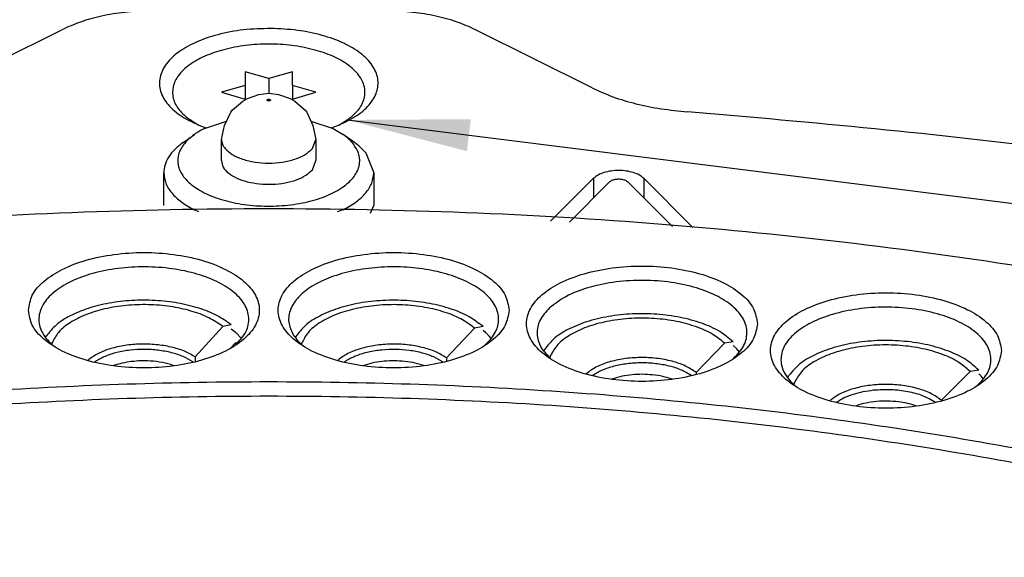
# Model space of a CAD drawing. Header units: inches. Extents: x -343 to 520, y -275 to 283.
# Tile 17 of 42: x -132 to -104, y -143 to -128. Entities that reach past the tile are written whole.
import ezdxf

# ---------------------------------------------------------------- set-up
doc = ezdxf.new("R2010")
doc.units = ezdxf.units.IN
doc.layers.add('1', color=7, linetype='Continuous')
doc.dimstyles.get("Standard").update_dxf_attribs({"dimtxt": 0.18, "dimasz": 0.18, "dimexe": 0.18, "dimexo": 0.0625, "dimgap": 0.09, "dimtad": 0, "dimtih": 1, "dimtoh": 1, "dimdec": 4, "dimzin": 0, "dimdsep": 46, "dimtxsty": 'Standard', "dimcen": 0.09, "dimadec": 0, "dimazin": 0, "dimtfac": 1, "dimtdec": 4, "dimtofl": 0, "dimtmove": 0, "dimatfit": 3, "dimfxl": 1, "dimtolj": 1, "dimtzin": 0, "dimarcsym": 0})

# ---------------------------------------------------------------- blocks, each defined once
blk = doc.blocks.new('catchers_mit1__109', base_point=(-110.025, -138.873))
at = {"color": 7, "linetype": 'Continuous'}
for p, q in [((-110.025, -138.207), (-109.986, -138.143)), ((-105.626, -138.848), (-104.806, -138.025)), ((-104.557, -137.992), (-104.806, -138.025)), ((-109.832, -138.352), (-109.849, -138.401)), ((-108.819, -138.866), (-108.778, -138.831)), ((-105.626, -138.848), (-105.626, -138.873))]:
    blk.add_line(p, q, dxfattribs=at)
for points, knots in [([(-104.557, -137.992), (-104.674, -137.887), (-104.929, -137.658), (-105.434, -137.427), (-106.025, -137.25), (-106.685, -137.15), (-107.372, -137.128), (-108.051, -137.187), (-108.685, -137.322), (-109.234, -137.531), (-109.688, -137.788), (-109.893, -138.032), (-109.986, -138.143)], [0, 0, 0, 0, 0.470145, 1.022597, 1.646389, 2.320117, 3.016545, 3.706064, 4.359769, 4.952654, 5.467464, 5.900273, 5.900273, 5.900273, 5.900273]), ([(-104.806, -138.025), (-104.923, -137.926), (-105.176, -137.709), (-105.674, -137.497), (-106.253, -137.341), (-106.893, -137.263), (-107.551, -137.264), (-108.189, -137.345), (-108.77, -137.5), (-109.253, -137.724), (-109.634, -137.995), (-109.771, -138.24), (-109.832, -138.352)], [0, 0, 0, 0, 0.457047, 0.995964, 1.603374, 2.255365, 2.922478, 3.573532, 4.179175, 4.715736, 5.170256, 5.548293, 5.548293, 5.548293, 5.548293]), ([(-105.626, -138.848), (-105.72, -138.781), (-105.924, -138.638), (-106.302, -138.505), (-106.731, -138.416), (-107.193, -138.385), (-107.655, -138.411), (-108.088, -138.496), (-108.472, -138.624), (-108.681, -138.765), (-108.778, -138.831)], [0, 0, 0, 0, 0.344261, 0.745409, 1.19003, 1.658352, 2.127658, 2.575111, 2.980574, 3.329931, 3.329931, 3.329931, 3.329931])]:
    blk.add_open_spline(points, degree=3, knots=knots, dxfattribs=at)
blk = doc.blocks.new('Gore_OL_G4_ZTG__110', base_point=(-109.117, -147.775))
at = {"color": 7, "linetype": 'Continuous'}
for p, q in [((-108.614, -138.902), (-108.632, -138.915)), ((-105.793, -138.915), (-105.802, -138.908)), ((-108.056, -139.004), (-108.089, -139.016)), ((-106.334, -139.016), (-106.358, -139.008)), ((-109.117, -146.805), (-109.117, -145.766)), ((-105.307, -146.805), (-105.307, -146.385))]:
    blk.add_line(p, q, dxfattribs=at)
for points, knots in [([(-107.566, -138.565), (-107.668, -138.578), (-107.866, -138.604), (-108.147, -138.678), (-108.399, -138.772), (-108.545, -138.86), (-108.614, -138.902)], [0, 0, 0, 0, 0.307685, 0.599198, 0.868269, 1.110341, 1.110341, 1.110341, 1.110341]), ([(-105.802, -138.908), (-105.915, -138.843), (-106.16, -138.703), (-106.594, -138.594), (-107.071, -138.535), (-107.4, -138.555), (-107.566, -138.565)], [0, 0, 0, 0, 0.390158, 0.841296, 1.330505, 1.828573, 1.828573, 1.828573, 1.828573]), ([(-106.856, -138.895), (-106.959, -138.886), (-107.167, -138.867), (-107.476, -138.881), (-107.775, -138.921), (-107.964, -138.977), (-108.056, -139.004)], [0, 0, 0, 0, 0.311149, 0.623796, 0.927749, 1.213512, 1.213512, 1.213512, 1.213512]), ([(-106.358, -139.008), (-106.437, -138.983), (-106.6, -138.932), (-106.769, -138.908), (-106.856, -138.895)], [0, 0, 0, 0, 0.2480611, 0.5111835, 0.5111835, 0.5111835, 0.5111835]), ([(-109.117, -146.805), (-109.106, -146.881), (-109.081, -147.045), (-108.906, -147.258), (-108.655, -147.441), (-108.326, -147.588), (-107.94, -147.697), (-107.662, -147.729), (-107.518, -147.745)], [0, 0, 0, 0, 0.227772, 0.487828, 0.797208, 1.157837, 1.561821, 1.99539, 1.99539, 1.99539, 1.99539]), ([(-107.518, -147.745), (-107.336, -147.752), (-106.975, -147.767), (-106.455, -147.692), (-105.993, -147.554), (-105.631, -147.356), (-105.365, -147.107), (-105.325, -146.9), (-105.307, -146.805)], [0, 0, 0, 0, 0.548018, 1.081097, 1.567672, 1.984141, 2.322921, 2.605339, 2.605339, 2.605339, 2.605339])]:
    blk.add_open_spline(points, degree=3, knots=knots, dxfattribs=at)
blk = doc.blocks.new('GoreZQR_46_2_14_1_12_6__111', base_point=(-114.475, -186.635))
for name, p in [('catchers_mit1__109', (-110.025, -138.873)), ('Gore_OL_G4_ZTG__110', (-109.117, -147.775))]:
    blk.add_blockref(name, p)
blk = doc.blocks.new('catchers_mit1__113', base_point=(-116.997, -138.115))
at = {"color": 7, "linetype": 'Continuous'}
for p, q in [((-112.635, -138.051), (-111.824, -137.213)), ((-111.577, -137.175), (-111.824, -137.213)), ((-116.997, -137.441), (-116.991, -137.43)), ((-116.797, -137.567), (-116.821, -137.634)), ((-115.791, -138.099), (-115.786, -138.095)), ((-112.635, -138.051), (-112.635, -138.115))]:
    blk.add_line(p, q, dxfattribs=at)
for points, knots in [([(-111.577, -137.175), (-111.702, -137.072), (-111.973, -136.85), (-112.495, -136.628), (-113.099, -136.463), (-113.766, -136.375), (-114.455, -136.366), (-115.128, -136.438), (-115.752, -136.585), (-116.285, -136.803), (-116.72, -137.07), (-116.906, -137.317), (-116.991, -137.43)], [0, 0, 0, 0, 0.483471, 1.048446, 1.681888, 2.36119, 3.058522, 3.74418, 4.389662, 4.970918, 5.472387, 5.892996, 5.892996, 5.892996, 5.892996]), ([(-111.824, -137.213), (-111.945, -137.118), (-112.207, -136.911), (-112.706, -136.711), (-113.281, -136.565), (-113.911, -136.494), (-114.555, -136.5), (-115.179, -136.583), (-115.746, -136.736), (-116.219, -136.955), (-116.595, -137.22), (-116.734, -137.458), (-116.797, -137.567)], [0, 0, 0, 0, 0.459221, 0.996076, 1.596459, 2.237199, 2.890373, 3.526707, 4.11877, 4.64445, 5.091515, 5.464606, 5.464606, 5.464606, 5.464606]), ([(-112.635, -138.051), (-112.734, -137.987), (-112.947, -137.848), (-113.335, -137.722), (-113.771, -137.641), (-114.234, -137.619), (-114.694, -137.653), (-115.121, -137.746), (-115.495, -137.882), (-115.694, -138.027), (-115.786, -138.095)], [0, 0, 0, 0, 0.353244, 0.761944, 1.21147, 1.681418, 2.148875, 2.591228, 2.989002, 3.329344, 3.329344, 3.329344, 3.329344])]:
    blk.add_open_spline(points, degree=3, knots=knots, dxfattribs=at)
blk = doc.blocks.new('Gore_OL_G4_ZTG__114', base_point=(-116.089, -147.006))
at = {"color": 7, "linetype": 'Continuous'}
for p, q in [((-115.598, -138.144), (-115.604, -138.148)), ((-112.764, -138.148), (-112.786, -138.133)), ((-115.01, -138.232), (-115.061, -138.249)), ((-113.305, -138.25), (-113.313, -138.247)), ((-116.089, -145.094), (-116.089, -146.039)), ((-112.279, -145.43), (-112.279, -146.039))]:
    blk.add_line(p, q, dxfattribs=at)
for points, knots in [([(-112.786, -138.133), (-112.878, -138.08), (-113.073, -137.967), (-113.416, -137.862), (-113.796, -137.794), (-114.198, -137.773), (-114.599, -137.797), (-114.976, -137.868), (-115.316, -137.975), (-115.508, -138.09), (-115.598, -138.144)], [0, 0, 0, 0, 0.316843, 0.676255, 1.066828, 1.473526, 1.879659, 2.268594, 2.62547, 2.939204, 2.939204, 2.939204, 2.939204]), ([(-113.884, -138.123), (-113.981, -138.115), (-114.176, -138.101), (-114.466, -138.117), (-114.747, -138.155), (-114.924, -138.207), (-115.01, -138.232)], [0, 0, 0, 0, 0.2926, 0.585427, 0.870097, 1.138801, 1.138801, 1.138801, 1.138801]), ([(-113.313, -138.247), (-113.403, -138.219), (-113.59, -138.16), (-113.784, -138.135), (-113.884, -138.123)], [0, 0, 0, 0, 0.2832794, 0.5857012, 0.5857012, 0.5857012, 0.5857012]), ([(-116.089, -146.039), (-116.077, -146.117), (-116.051, -146.286), (-115.866, -146.503), (-115.602, -146.689), (-115.258, -146.836), (-114.855, -146.942), (-114.567, -146.97), (-114.418, -146.984)], [0, 0, 0, 0, 0.234202, 0.503159, 0.824592, 1.199715, 1.619228, 2.067652, 2.067652, 2.067652, 2.067652]), ([(-114.418, -146.984), (-114.239, -146.988), (-113.887, -146.995), (-113.383, -146.915), (-112.936, -146.775), (-112.588, -146.578), (-112.334, -146.333), (-112.296, -146.131), (-112.279, -146.039)], [0, 0, 0, 0, 0.535945, 1.054055, 1.525281, 1.92837, 2.257325, 2.533173, 2.533173, 2.533173, 2.533173])]:
    blk.add_open_spline(points, degree=3, knots=knots, dxfattribs=at)
blk = doc.blocks.new('GoreZQR_46_2_14_1_12_5__115', base_point=(-119.347, -185.946))
for name, p in [('catchers_mit1__113', (-116.997, -138.115)), ('Gore_OL_G4_ZTG__114', (-116.089, -147.006))]:
    blk.add_blockref(name, p)
blk = doc.blocks.new('catchers_mit1__117', base_point=(-124.093, -137.74))
at = {"color": 7, "linetype": 'Continuous'}
for p, q in [((-118.726, -136.74), (-118.97, -136.783)), ((-124.093, -137.055), (-124.076, -137.025)), ((-119.771, -137.636), (-118.97, -136.783)), ((-123.912, -137.232), (-123.917, -137.248)), ((-122.888, -137.714), (-122.87, -137.698)), ((-119.771, -137.636), (-119.771, -137.74))]:
    blk.add_line(p, q, dxfattribs=at)
for points, knots in [([(-118.726, -136.74), (-118.856, -136.642), (-119.135, -136.43), (-119.657, -136.221), (-120.257, -136.066), (-120.912, -135.987), (-121.587, -135.983), (-122.245, -136.056), (-122.853, -136.201), (-123.376, -136.415), (-123.804, -136.675), (-123.991, -136.915), (-124.076, -137.025)], [0, 0, 0, 0, 0.485145, 1.047321, 1.672879, 2.339961, 3.022249, 3.69192, 4.322394, 4.891257, 5.383889, 5.798814, 5.798814, 5.798814, 5.798814]), ([(-118.97, -136.783), (-119.098, -136.69), (-119.374, -136.489), (-119.888, -136.298), (-120.473, -136.163), (-121.108, -136.105), (-121.752, -136.123), (-122.368, -136.217), (-122.924, -136.381), (-123.381, -136.609), (-123.737, -136.881), (-123.858, -137.122), (-123.912, -137.232)], [0, 0, 0, 0, 0.471757, 1.019767, 1.628154, 2.272752, 2.925214, 3.556344, 4.139295, 4.653159, 5.087796, 5.451328, 5.451328, 5.451328, 5.451328]), ([(-119.771, -137.636), (-119.871, -137.575), (-120.088, -137.445), (-120.472, -137.327), (-120.901, -137.252), (-121.353, -137.234), (-121.801, -137.27), (-122.217, -137.361), (-122.582, -137.493), (-122.779, -137.633), (-122.87, -137.698)], [0, 0, 0, 0, 0.352211, 0.75582, 1.196495, 1.655029, 2.110148, 2.540965, 2.929481, 3.26365, 3.26365, 3.26365, 3.26365])]:
    blk.add_open_spline(points, degree=3, knots=knots, dxfattribs=at)
blk = doc.blocks.new('Gore_OL_G4_ZTG__118', base_point=(-123.186, -146.617))
at = {"color": 7, "linetype": 'Continuous'}
for p, q in [((-122.681, -137.749), (-122.7, -137.763)), ((-122.154, -137.862), (-122.158, -137.864)), ((-120.402, -137.865), (-120.457, -137.845)), ((-119.861, -137.763), (-119.869, -137.758)), ((-123.186, -144.807), (-123.186, -145.653)), ((-119.376, -144.874), (-119.376, -145.653))]:
    blk.add_line(p, q, dxfattribs=at)
for points, knots in [([(-119.869, -137.758), (-119.956, -137.705), (-120.143, -137.594), (-120.471, -137.488), (-120.836, -137.416), (-121.225, -137.388), (-121.617, -137.404), (-121.991, -137.464), (-122.332, -137.559), (-122.531, -137.664), (-122.625, -137.713)], [0, 0, 0, 0, 0.304763, 0.650484, 1.027122, 1.42117, 1.817412, 2.200429, 2.55607, 2.873109, 2.873109, 2.873109, 2.873109]), ([(-122.625, -137.713), (-122.634, -137.719), (-122.653, -137.731), (-122.671, -137.743), (-122.681, -137.749)], [0, 0, 0, 0, 0.0334934, 0.06639364, 0.06639364, 0.06639364, 0.06639364]), ([(-121.037, -137.732), (-121.135, -137.727), (-121.33, -137.716), (-121.619, -137.737), (-121.896, -137.781), (-122.07, -137.836), (-122.154, -137.862)], [0, 0, 0, 0, 0.293311, 0.585193, 0.867327, 1.132087, 1.132087, 1.132087, 1.132087]), ([(-120.457, -137.845), (-120.549, -137.819), (-120.739, -137.764), (-120.936, -137.743), (-121.037, -137.732)], [0, 0, 0, 0, 0.2874277, 0.5923771, 0.5923771, 0.5923771, 0.5923771]), ([(-123.186, -145.653), (-123.173, -145.734), (-123.145, -145.908), (-122.95, -146.13), (-122.674, -146.318), (-122.313, -146.464), (-121.895, -146.567), (-121.596, -146.59), (-121.442, -146.602)], [0, 0, 0, 0, 0.240649, 0.518631, 0.852311, 1.242087, 1.677137, 2.14016, 2.14016, 2.14016, 2.14016]), ([(-121.442, -146.602), (-121.267, -146.603), (-120.924, -146.604), (-120.436, -146.519), (-120.005, -146.377), (-119.67, -146.181), (-119.428, -145.94), (-119.392, -145.743), (-119.376, -145.653)], [0, 0, 0, 0, 0.52338, 1.026363, 1.482309, 1.872182, 2.191436, 2.460734, 2.460734, 2.460734, 2.460734])]:
    blk.add_open_spline(points, degree=3, knots=knots, dxfattribs=at)
blk = doc.blocks.new('GoreZQR_46_2_14_1_12_4__119', base_point=(-124.336, -185.597))
for name, p in [('catchers_mit1__117', (-124.093, -137.74)), ('Gore_OL_G4_ZTG__118', (-123.186, -146.617))]:
    blk.add_blockref(name, p)
blk = doc.blocks.new('catchers_mit1__121', base_point=(-131.232, -137.751))
at = {"color": 7, "linetype": 'Continuous'}
for p, q in [((-126.951, -137.608), (-126.161, -136.739)), ((-125.921, -136.692), (-126.161, -136.739)), ((-131.232, -137.055), (-131.203, -137.006)), ((-131.044, -137.213), (-131.055, -137.249)), ((-125.797, -137.204), (-125.939, -137.362)), ((-125.797, -137.204), (-125.721, -137.19)), ((-125.783, -137.249), (-125.797, -137.204)), ((-130.026, -137.714), (-129.995, -137.687)), ((-126.951, -137.608), (-126.951, -137.751))]:
    blk.add_line(p, q, dxfattribs=at)
for points, knots in [([(-125.921, -136.692), (-126.054, -136.598), (-126.34, -136.397), (-126.863, -136.2), (-127.456, -136.056), (-128.1, -135.984), (-128.76, -135.985), (-129.403, -136.06), (-129.997, -136.204), (-130.508, -136.412), (-130.928, -136.666), (-131.116, -136.899), (-131.203, -137.006)], [0, 0, 0, 0, 0.48626, 1.044977, 1.662129, 2.316681, 2.983804, 3.637487, 4.252984, 4.809438, 5.293135, 5.702263, 5.702263, 5.702263, 5.702263]), ([(-126.161, -136.739), (-126.293, -136.65), (-126.575, -136.46), (-127.089, -136.28), (-127.669, -136.155), (-128.292, -136.104), (-128.922, -136.126), (-129.524, -136.221), (-130.067, -136.383), (-130.514, -136.606), (-130.865, -136.872), (-130.988, -137.107), (-131.044, -137.213)], [0, 0, 0, 0, 0.473132, 1.017923, 1.618245, 2.250867, 2.889027, 3.505389, 4.074925, 4.578151, 5.005491, 5.363991, 5.363991, 5.363991, 5.363991]), ([(-126.951, -137.608), (-127.053, -137.55), (-127.271, -137.428), (-127.652, -137.318), (-128.072, -137.25), (-128.514, -137.235), (-128.95, -137.272), (-129.354, -137.361), (-129.711, -137.489), (-129.905, -137.624), (-129.995, -137.687)], [0, 0, 0, 0, 0.350646, 0.748699, 1.180239, 1.627247, 2.070023, 2.489314, 2.868522, 3.196382, 3.196382, 3.196382, 3.196382])]:
    blk.add_open_spline(points, degree=3, knots=knots, dxfattribs=at)
blk = doc.blocks.new('Gore_OL_G4_ZTG__122', base_point=(-130.324, -146.613))
at = {"color": 7, "linetype": 'Continuous'}
for p, q in [((-129.831, -137.758), (-129.839, -137.763)), ((-129.276, -137.856), (-129.296, -137.864)), ((-127.541, -137.865), (-127.578, -137.851)), ((-126.999, -137.763), (-127.019, -137.749)), ((-126.514, -145.653), (-126.514, -144.749)), ((-130.324, -145.653), (-130.324, -144.915))]:
    blk.add_line(p, q, dxfattribs=at)
for points, knots in [([(-127.019, -137.749), (-127.109, -137.696), (-127.302, -137.585), (-127.638, -137.48), (-128.012, -137.411), (-128.407, -137.388), (-128.803, -137.408), (-129.179, -137.475), (-129.518, -137.577), (-129.713, -137.687), (-129.804, -137.739)], [0, 0, 0, 0, 0.311804, 0.665194, 1.049354, 1.449967, 1.851067, 2.236645, 2.592234, 2.906748, 2.906748, 2.906748, 2.906748]), ([(-129.804, -137.739), (-129.809, -137.742), (-129.818, -137.748), (-129.827, -137.754), (-129.831, -137.758)], [0, 0, 0, 0, 0.01638611, 0.03262344, 0.03262344, 0.03262344, 0.03262344]), ([(-128.233, -137.728), (-128.324, -137.724), (-128.506, -137.718), (-128.775, -137.74), (-129.034, -137.782), (-129.197, -137.832), (-129.276, -137.856)], [0, 0, 0, 0, 0.274136, 0.546076, 0.809083, 1.056973, 1.056973, 1.056973, 1.056973]), ([(-127.578, -137.851), (-127.682, -137.821), (-127.896, -137.758), (-128.118, -137.738), (-128.233, -137.728)], [0, 0, 0, 0, 0.3230958, 0.6676704, 0.6676704, 0.6676704, 0.6676704]), ([(-130.324, -145.653), (-130.311, -145.736), (-130.281, -145.915), (-130.076, -146.142), (-129.786, -146.332), (-129.41, -146.478), (-128.976, -146.577), (-128.666, -146.595), (-128.507, -146.605)], [0, 0, 0, 0, 0.247115, 0.534245, 0.88036, 1.284937, 1.735505, 2.212834, 2.212834, 2.212834, 2.212834]), ([(-128.507, -146.605), (-128.337, -146.602), (-128.004, -146.597), (-127.531, -146.508), (-127.116, -146.364), (-126.795, -146.17), (-126.563, -145.933), (-126.53, -145.741), (-126.514, -145.653)], [0, 0, 0, 0, 0.510358, 0.99808, 1.43883, 1.815656, 2.125336, 2.388104, 2.388104, 2.388104, 2.388104])]:
    blk.add_open_spline(points, degree=3, knots=knots, dxfattribs=at)
blk = doc.blocks.new('GoreZQR_46_2_14_1_12_3__123', base_point=(-131.232, -185.597))
for name, p in [('catchers_mit1__121', (-131.232, -137.751)), ('Gore_OL_G4_ZTG__122', (-130.324, -146.613))]:
    blk.add_blockref(name, p)
blk = doc.blocks.new('0515-2034__137', base_point=(-127.635, -130.979))
at = {"color": 7, "linetype": 'Continuous'}
for p, q in [((-124.85, -129.649), (-125.525, -129.454)), ((-125.525, -129.454), (-125.525, -129.844)), ((-124.175, -129.454), (-124.85, -129.649)), ((-124.85, -129.649), (-124.85, -130.07)), ((-124.175, -129.844), (-124.175, -129.454)), ((-125.525, -129.844), (-126.2, -130.039)), ((-125.525, -129.844), (-125.525, -130.234)), ((-124.175, -129.844), (-124.175, -130.234)), ((-123.5, -130.039), (-124.175, -129.844)), ((-126.2, -130.039), (-125.525, -130.234)), ((-125.525, -130.234), (-125.525, -130.256)), ((-124.175, -130.234), (-123.5, -130.039)), ((-124.175, -130.256), (-124.175, -130.234)), ((-126.953, -130.933), (-127.095, -130.833)), ((-127.095, -130.833), (-126.849, -130.979)), ((-122.85, -130.979), (-122.605, -130.833)), ((-122.748, -130.934), (-122.605, -130.833))]:
    blk.add_line(p, q, dxfattribs=at)
blk.add_open_spline([(-122.605, -130.833), (-122.492, -130.742), (-122.284, -130.576), (-122.098, -130.234), (-122.091, -129.868), (-122.268, -129.526), (-122.59, -129.232), (-123.035, -128.989), (-123.58, -128.805), (-124.196, -128.69), (-124.85, -128.651), (-125.504, -128.69), (-126.12, -128.805), (-126.665, -128.989), (-127.11, -129.232), (-127.432, -129.526), (-127.609, -129.868), (-127.602, -130.234), (-127.416, -130.576), (-127.208, -130.742), (-127.095, -130.833)], degree=3, knots=[0, 0, 0, 0, 0.431161, 0.7939, 1.127127, 1.486342, 1.912254, 2.418235, 2.997558, 3.631415, 4.294123, 4.956832, 5.590688, 6.170011, 6.675992, 7.101904, 7.461119, 7.794346, 8.157085, 8.588246, 8.588246, 8.588246, 8.588246], dxfattribs=at)
blk = doc.blocks.new('GN615_1-M6-BSN_4__140', base_point=(-127.85, -145.406))
at = {"color": 7, "linetype": 'Continuous'}
for p, q in [((-125.591, -130.295), (-125.462, -130.22)), ((-125.462, -130.22), (-125.131, -130.103)), ((-125.131, -130.103), (-124.85, -130.07)), ((-124.85, -130.07), (-124.569, -130.103)), ((-124.569, -130.103), (-124.238, -130.22)), ((-124.238, -130.22), (-124.109, -130.295)), ((-125.938, -130.615), (-125.892, -130.557)), ((-125.892, -130.557), (-125.591, -130.295)), ((-124.109, -130.295), (-123.808, -130.557)), ((-123.808, -130.557), (-123.762, -130.615)), ((-126.112, -130.989), (-125.938, -130.615)), ((-123.762, -130.615), (-123.588, -130.989)), ((-126.688, -131.078), (-126.055, -130.867)), ((-126.2, -131.391), (-126.112, -130.989)), ((-123.645, -130.867), (-123.012, -131.078)), ((-123.588, -130.989), (-123.5, -131.391)), ((-123.012, -131.078), (-122.727, -131.247)), ((-127.299, -131.478), (-126.973, -131.247)), ((-126.2, -131.997), (-126.2, -131.391)), ((-123.603, -131.65), (-123.5, -131.391)), ((-123.5, -131.391), (-123.5, -131.997)), ((-122.401, -131.478), (-122.727, -131.247)), ((-122.078, -131.77), (-121.85, -132.344)), ((-123.603, -132.256), (-123.5, -131.997)), ((-127.85, -133.279), (-127.85, -132.344)), ((-121.85, -132.344), (-121.85, -133.279)), ((-126.845, -133.463), (-126.971, -133.404)), ((-122.729, -133.404), (-122.894, -133.462)), ((-125.998, -145.161), (-126.514, -145.002)), ((-125.845, -145.323), (-126.514, -145.099)), ((-125.25, -144.916), (-125.25, -145.262)), ((-124.45, -144.916), (-125.25, -144.916)), ((-124.45, -144.916), (-124.45, -145.262)), ((-123.186, -145.099), (-123.855, -145.323)), ((-123.186, -144.995), (-123.604, -145.14)), ((-125.25, -145.262), (-125.25, -145.406)), ((-124.45, -145.406), (-124.45, -145.262)), ((-123.855, -145.323), (-124.45, -145.406))]:
    blk.add_line(p, q, dxfattribs=at)
at = {"color": 1, "linetype": 'Continuous'}
for points, knots in [([(-124.8, -130.265), (-124.802, -130.261), (-124.806, -130.25), (-124.827, -130.242), (-124.85, -130.239), (-124.874, -130.242), (-124.893, -130.25), (-124.903, -130.265), (-124.893, -130.281), (-124.874, -130.288), (-124.85, -130.292), (-124.827, -130.288), (-124.806, -130.281), (-124.802, -130.27), (-124.8, -130.265)], [0, 0, 0, 0, 0.0141819, 0.0346428, 0.0598661, 0.0850894, 0.1055503, 0.1197323, 0.1339142, 0.1543751, 0.1795984, 0.2048217, 0.2252826, 0.2394645, 0.2394645, 0.2394645, 0.2394645]), ([(-126.097, -131.65), (-126.032, -131.71), (-125.888, -131.845), (-125.587, -131.966), (-125.235, -132.048), (-124.85, -132.075), (-124.465, -132.048), (-124.113, -131.966), (-123.812, -131.845), (-123.668, -131.71), (-123.603, -131.65)], [0, 0, 0, 0, 0.265236, 0.587515, 0.955528, 1.348488, 1.741448, 2.109461, 2.43174, 2.696976, 2.696976, 2.696976, 2.696976])]:
    blk.add_open_spline(points, degree=3, knots=knots, dxfattribs=at)
at = {"color": 7, "linetype": 'Continuous'}
for points, knots in [([(-126.688, -131.078), (-126.739, -131.104), (-126.837, -131.155), (-126.928, -131.217), (-126.973, -131.247)], [0, 0, 0, 0, 0.1700788, 0.3309138, 0.3309138, 0.3309138, 0.3309138]), ([(-126.973, -131.247), (-127.086, -131.338), (-127.293, -131.505), (-127.468, -131.858), (-127.441, -132.231), (-127.22, -132.566), (-126.854, -132.847), (-126.365, -133.071), (-125.78, -133.227), (-125.135, -133.304), (-124.472, -133.298), (-123.833, -133.209), (-123.26, -133.044), (-122.786, -132.811), (-122.439, -132.522), (-122.243, -132.181), (-122.242, -131.801), (-122.377, -131.603), (-122.448, -131.5)], [0, 0, 0, 0, 0.432415, 0.793165, 1.129936, 1.505706, 1.959797, 2.499517, 3.111165, 3.769084, 4.441448, 5.094677, 5.697531, 6.225638, 6.667608, 7.034681, 7.370912, 7.739655, 7.739655, 7.739655, 7.739655]), ([(-126.2, -131.391), (-126.195, -131.436), (-126.184, -131.532), (-126.127, -131.609), (-126.097, -131.65)], [0, 0, 0, 0, 0.1342173, 0.2823254, 0.2823254, 0.2823254, 0.2823254]), ([(-122.448, -131.5), (-122.488, -131.455), (-122.573, -131.361), (-122.674, -131.286), (-122.727, -131.247)], [0, 0, 0, 0, 0.1809919, 0.377631, 0.377631, 0.377631, 0.377631]), ([(-127.299, -131.478), (-127.381, -131.541), (-127.536, -131.66), (-127.712, -131.876), (-127.828, -132.105), (-127.843, -132.266), (-127.85, -132.344)], [0, 0, 0, 0, 0.308419, 0.58342, 0.831438, 1.064049, 1.064049, 1.064049, 1.064049]), ([(-122.078, -131.77), (-122.125, -131.718), (-122.223, -131.61), (-122.34, -131.523), (-122.401, -131.478)], [0, 0, 0, 0, 0.2088366, 0.4357275, 0.4357275, 0.4357275, 0.4357275]), ([(-126.2, -131.997), (-126.189, -132.061), (-126.163, -132.2), (-125.993, -132.37), (-125.757, -132.509), (-125.454, -132.61), (-125.109, -132.668), (-124.746, -132.679), (-124.389, -132.641), (-124.068, -132.556), (-123.794, -132.438), (-123.663, -132.312), (-123.603, -132.256)], [0, 0, 0, 0, 0.190104, 0.415262, 0.690071, 1.011464, 1.366194, 1.735646, 2.099152, 2.436855, 2.732737, 2.978615, 2.978615, 2.978615, 2.978615]), ([(-127.85, -132.344), (-127.838, -132.444), (-127.812, -132.654), (-127.621, -132.941), (-127.339, -133.202), (-127.099, -133.334), (-126.971, -133.404)], [0, 0, 0, 0, 0.298259, 0.627386, 1.007003, 1.443881, 1.443881, 1.443881, 1.443881]), ([(-122.729, -133.404), (-122.601, -133.334), (-122.361, -133.202), (-122.079, -132.941), (-121.888, -132.654), (-121.862, -132.444), (-121.85, -132.344)], [0, 0, 0, 0, 0.436878, 0.816494, 1.14562, 1.443879, 1.443879, 1.443879, 1.443879]), ([(-125.998, -145.161), (-125.876, -145.184), (-125.628, -145.231), (-125.377, -145.251), (-125.25, -145.262)], [0, 0, 0, 0, 0.3727707, 0.7552495, 0.7552495, 0.7552495, 0.7552495]), ([(-124.45, -145.262), (-124.306, -145.25), (-124.021, -145.225), (-123.741, -145.168), (-123.604, -145.14)], [0, 0, 0, 0, 0.4345227, 0.8556713, 0.8556713, 0.8556713, 0.8556713]), ([(-125.845, -145.323), (-125.748, -145.341), (-125.551, -145.378), (-125.351, -145.397), (-125.25, -145.406)], [0, 0, 0, 0, 0.2968561, 0.6011029, 0.6011029, 0.6011029, 0.6011029])]:
    blk.add_open_spline(points, degree=3, knots=knots, dxfattribs=at)
blk = doc.blocks.new('E7018-22581_smp_connector_ring__143', base_point=(-216.35, -226.202))
at = {"color": 7, "linetype": 'Continuous'}
for p, q in [((-134.091, -129.917), (-130.761, -128.252)), ((-115.609, -129.917), (-118.939, -128.252)), ((-126.697, -131.039), (-126.635, -131.06)), ((-123.065, -131.06), (-122.902, -131.001)), ((-115.566, -132.5), (-116.794, -133.729)), ((-112.728, -133.906), (-114.134, -132.5)), ((-116.258, -133.752), (-115.118, -132.612)), ((-114.582, -132.612), (-113.313, -133.881)), ((-121.939, -133.503), (-121.85, -133.279)), ((-125.921, -136.809), (-125.813, -136.895)), ((-125.701, -137.004), (-125.631, -137.087)), ((-118.651, -136.917), (-118.726, -136.854)), ((-118.493, -137.087), (-118.542, -137.026)), ((-130.987, -137.309), (-131.007, -137.293)), ((-125.772, -137.24), (-125.848, -137.307)), ((-123.869, -137.293), (-123.851, -137.308)), ((-118.714, -137.31), (-118.633, -137.24)), ((-111.476, -137.378), (-111.577, -137.283)), ((-111.396, -137.472), (-111.476, -137.378)), ((-116.772, -137.679), (-116.751, -137.695)), ((-111.614, -137.693), (-111.603, -137.684)), ((-104.536, -138.112), (-104.557, -138.094)), ((-104.646, -138.462), (-104.594, -138.419)), ((-104.424, -138.238), (-104.435, -138.223)), ((-109.8, -138.445), (-109.776, -138.464))]:
    blk.add_line(p, q, dxfattribs=at)
at = {"color": 1, "linetype": 'Continuous'}
for p, q in [((-115.566, -132.5), (-115.566, -133.059)), ((-114.134, -132.5), (-114.134, -133.059))]:
    blk.add_line(p, q, dxfattribs=at)
at = {"color": 7, "linetype": 'Continuous'}
for points, knots in [([(-128.284, -127.711), (-128.513, -127.722), (-128.963, -127.742), (-129.615, -127.853), (-130.219, -128.011), (-130.586, -128.174), (-130.761, -128.252)], [0, 0, 0, 0, 0.686202, 1.351035, 1.978134, 2.553774, 2.553774, 2.553774, 2.553774]), ([(-118.939, -128.252), (-119.114, -128.174), (-119.481, -128.011), (-120.085, -127.853), (-120.737, -127.742), (-121.187, -127.722), (-121.416, -127.711)], [0, 0, 0, 0, 0.57564, 1.202739, 1.867572, 2.553774, 2.553774, 2.553774, 2.553774]), ([(-124.786, -128.217), (-125.048, -128.224), (-125.561, -128.237), (-126.291, -128.375), (-126.934, -128.593), (-127.452, -128.885), (-127.819, -129.238), (-128.002, -129.651), (-127.951, -130.087), (-127.685, -130.475), (-127.253, -130.807), (-126.893, -130.958), (-126.697, -131.039)], [0, 0, 0, 0, 0.785071, 1.536075, 2.21996, 2.812872, 3.307485, 3.724349, 4.120203, 4.564832, 5.100078, 5.733192, 5.733192, 5.733192, 5.733192]), ([(-122.902, -131.001), (-122.719, -130.918), (-122.381, -130.766), (-121.982, -130.437), (-121.74, -130.058), (-121.703, -129.638), (-121.882, -129.241), (-122.233, -128.898), (-122.727, -128.611), (-123.341, -128.394), (-124.041, -128.25), (-124.534, -128.228), (-124.786, -128.217)], [0, 0, 0, 0, 0.599572, 1.106859, 1.531407, 1.913903, 2.318255, 2.795531, 3.364806, 4.020338, 4.741389, 5.49866, 5.49866, 5.49866, 5.49866]), ([(-115.609, -129.917), (-115.414, -130.005), (-115.008, -130.189), (-114.345, -130.38), (-113.63, -130.527), (-113.134, -130.573), (-112.881, -130.597)], [0, 0, 0, 0, 0.641137, 1.333713, 2.066808, 2.827318, 2.827318, 2.827318, 2.827318]), ([(-72.951, -138.866), (-75.973, -137.815), (-82.174, -135.657), (-91.97, -133.333), (-102.261, -131.534), (-109.311, -130.912), (-112.881, -130.597)], [0, 0, 0, 0, 9.594952, 19.684152, 30.161489, 40.908629, 40.908629, 40.908629, 40.908629]), ([(-114.134, -132.5), (-114.175, -132.468), (-114.263, -132.397), (-114.436, -132.332), (-114.635, -132.288), (-114.85, -132.274), (-115.065, -132.288), (-115.264, -132.332), (-115.437, -132.397), (-115.525, -132.468), (-115.566, -132.5)], [0, 0, 0, 0, 0.154592, 0.338558, 0.545377, 0.76452, 0.983662, 1.190481, 1.374447, 1.529039, 1.529039, 1.529039, 1.529039]), ([(-114.582, -132.612), (-114.603, -132.596), (-114.651, -132.56), (-114.745, -132.536), (-114.85, -132.526), (-114.955, -132.536), (-115.049, -132.56), (-115.097, -132.596), (-115.118, -132.612)], [0, 0, 0, 0, 0.0796422, 0.1776573, 0.2863463, 0.3950352, 0.4930503, 0.5726925, 0.5726925, 0.5726925, 0.5726925]), ([(-82.626, -140.252), (-85.811, -139.205), (-92.366, -137.049), (-102.761, -134.981), (-113.665, -133.662), (-124.85, -133.232), (-136.035, -133.662), (-146.939, -134.981), (-157.334, -137.049), (-163.889, -139.205), (-167.074, -140.252)], [0, 0, 0, 0, 10.05016, 20.685861, 31.727684, 42.977183, 54.226683, 65.268505, 75.904207, 85.954366, 85.954366, 85.954366, 85.954366]), ([(-131.719, -136.274), (-131.694, -136.422), (-131.639, -136.743), (-131.261, -137.145), (-130.732, -137.478), (-130.048, -137.73), (-129.262, -137.889), (-128.419, -137.943), (-127.577, -137.889), (-126.79, -137.73), (-126.108, -137.478), (-125.572, -137.145), (-125.213, -136.743), (-125.076, -136.274), (-125.213, -135.806), (-125.572, -135.404), (-126.108, -135.071), (-126.79, -134.819), (-127.577, -134.66), (-128.419, -134.606), (-129.262, -134.66), (-130.048, -134.819), (-130.732, -135.071), (-131.261, -135.404), (-131.639, -135.806), (-131.694, -136.127), (-131.719, -136.274)], [0, 0, 0, 0, 0.441607, 0.958372, 1.584316, 2.316343, 3.12913, 3.985081, 4.841032, 5.65382, 6.385847, 7.01179, 7.528555, 7.970162, 8.411769, 8.928534, 9.554478, 10.286505, 11.099292, 11.955243, 12.811194, 13.623982, 14.356009, 14.981953, 15.498717, 15.940324, 15.940324, 15.940324, 15.940324]), ([(-117.981, -136.274), (-118.006, -136.127), (-118.061, -135.806), (-118.439, -135.404), (-118.968, -135.071), (-119.652, -134.819), (-120.438, -134.66), (-121.281, -134.606), (-122.123, -134.66), (-122.91, -134.819), (-123.592, -135.071), (-124.128, -135.404), (-124.487, -135.806), (-124.624, -136.274), (-124.487, -136.743), (-124.128, -137.145), (-123.592, -137.478), (-122.91, -137.73), (-122.123, -137.889), (-121.281, -137.943), (-120.438, -137.889), (-119.652, -137.73), (-118.968, -137.478), (-118.439, -137.145), (-118.061, -136.743), (-118.006, -136.422), (-117.981, -136.274)], [0, 0, 0, 0, 0.441607, 0.958372, 1.584316, 2.316343, 3.12913, 3.985081, 4.841032, 5.65382, 6.385847, 7.01179, 7.528555, 7.970162, 8.411769, 8.928534, 9.554478, 10.286505, 11.099292, 11.955243, 12.811194, 13.623982, 14.356009, 14.981953, 15.498717, 15.940324, 15.940324, 15.940324, 15.940324]), ([(-125.772, -137.24), (-125.668, -137.126), (-125.474, -136.914), (-125.383, -136.482), (-125.531, -136.065), (-125.875, -135.709), (-126.373, -135.415), (-126.999, -135.194), (-127.717, -135.059), (-128.48, -135.018), (-129.238, -135.074), (-129.944, -135.223), (-130.553, -135.457), (-131.028, -135.761), (-131.345, -136.127), (-131.457, -136.551), (-131.329, -136.976), (-131.12, -137.182), (-131.007, -137.293)], [0, 0, 0, 0, 0.455604, 0.850365, 1.254072, 1.730635, 2.306198, 2.97545, 3.714463, 4.489061, 5.260579, 5.990723, 6.646504, 7.206259, 7.668663, 8.065968, 8.46626, 8.935657, 8.935657, 8.935657, 8.935657]), ([(-118.633, -137.24), (-118.534, -137.132), (-118.35, -136.932), (-118.248, -136.531), (-118.355, -136.136), (-118.644, -135.788), (-119.079, -135.494), (-119.637, -135.262), (-120.288, -135.103), (-120.997, -135.026), (-121.723, -135.036), (-122.422, -135.131), (-123.056, -135.307), (-123.589, -135.553), (-123.994, -135.86), (-124.246, -136.218), (-124.315, -136.625), (-124.205, -136.856), (-124.149, -136.974)], [0, 0, 0, 0, 0.432539, 0.807936, 1.183733, 1.617231, 2.136825, 2.743449, 3.420797, 4.142552, 4.877192, 5.591799, 6.255646, 6.844141, 7.344014, 7.761305, 8.131451, 8.51522, 8.51522, 8.51522, 8.51522]), ([(-110.884, -136.66), (-110.909, -136.512), (-110.964, -136.191), (-111.342, -135.789), (-111.871, -135.457), (-112.555, -135.204), (-113.342, -135.046), (-114.184, -134.992), (-115.026, -135.046), (-115.814, -135.204), (-116.496, -135.457), (-117.031, -135.789), (-117.391, -136.191), (-117.527, -136.66), (-117.391, -137.129), (-117.031, -137.53), (-116.496, -137.863), (-115.814, -138.116), (-115.026, -138.274), (-114.184, -138.328), (-113.342, -138.274), (-112.555, -138.116), (-111.871, -137.863), (-111.342, -137.53), (-110.964, -137.129), (-110.909, -136.808), (-110.884, -136.66)], [0, 0, 0, 0, 0.441607, 0.958372, 1.584316, 2.316343, 3.12913, 3.985081, 4.841032, 5.65382, 6.385847, 7.01179, 7.528555, 7.970162, 8.411769, 8.928534, 9.554478, 10.286505, 11.099292, 11.955243, 12.811194, 13.623982, 14.356009, 14.981953, 15.498717, 15.940324, 15.940324, 15.940324, 15.940324]), ([(-111.603, -137.684), (-111.487, -137.571), (-111.273, -137.362), (-111.145, -136.926), (-111.268, -136.494), (-111.601, -136.124), (-112.096, -135.819), (-112.728, -135.589), (-113.456, -135.447), (-114.232, -135.403), (-115.006, -135.459), (-115.722, -135.615), (-116.347, -135.845), (-116.675, -136.094), (-116.826, -136.209)], [0, 0, 0, 0, 0.479114, 0.886655, 1.292935, 1.76912, 2.347227, 3.023909, 3.774802, 4.564051, 5.35075, 6.094312, 6.759908, 7.325144, 7.325144, 7.325144, 7.325144]), ([(-103.912, -137.426), (-103.937, -137.278), (-103.992, -136.958), (-104.37, -136.556), (-104.899, -136.223), (-105.583, -135.971), (-106.37, -135.812), (-107.212, -135.758), (-108.054, -135.812), (-108.842, -135.971), (-109.524, -136.223), (-110.059, -136.556), (-110.419, -136.958), (-110.555, -137.426), (-110.419, -137.895), (-110.059, -138.297), (-109.524, -138.63), (-108.842, -138.882), (-108.054, -139.041), (-107.212, -139.095), (-106.37, -139.041), (-105.583, -138.882), (-104.899, -138.63), (-104.37, -138.297), (-103.992, -137.895), (-103.937, -137.574), (-103.912, -137.426)], [0, 0, 0, 0, 0.441607, 0.958372, 1.584316, 2.316343, 3.12913, 3.985081, 4.841032, 5.65382, 6.385847, 7.01179, 7.528555, 7.970162, 8.411769, 8.928534, 9.554478, 10.286505, 11.099292, 11.955243, 12.811194, 13.623982, 14.356009, 14.981953, 15.498717, 15.940324, 15.940324, 15.940324, 15.940324]), ([(-104.594, -138.419), (-104.485, -138.306), (-104.283, -138.096), (-104.174, -137.664), (-104.308, -137.242), (-104.643, -136.88), (-105.135, -136.581), (-105.759, -136.355), (-106.477, -136.215), (-107.242, -136.17), (-108.006, -136.222), (-108.717, -136.369), (-109.333, -136.602), (-109.813, -136.906), (-110.135, -137.273), (-110.25, -137.698), (-110.123, -138.127), (-109.913, -138.333), (-109.8, -138.445)], [0, 0, 0, 0, 0.464491, 0.863498, 1.266245, 1.739472, 2.312129, 2.98026, 3.720322, 4.497985, 5.2741, 6.009711, 6.671086, 7.235837, 7.702036, 8.101731, 8.503684, 8.975158, 8.975158, 8.975158, 8.975158]), ([(-116.826, -136.209), (-116.929, -136.321), (-117.122, -136.529), (-117.219, -136.951), (-117.09, -137.366), (-116.883, -137.569), (-116.772, -137.679)], [0, 0, 0, 0, 0.450533, 0.840364, 1.235399, 1.6982, 1.6982, 1.6982, 1.6982]), ([(-125.701, -137.004), (-125.718, -136.985), (-125.754, -136.948), (-125.793, -136.913), (-125.813, -136.895)], [0, 0, 0, 0, 0.0770204, 0.1564315, 0.1564315, 0.1564315, 0.1564315]), ([(-124.149, -136.974), (-124.11, -137.031), (-124.029, -137.148), (-123.924, -137.243), (-123.869, -137.293)], [0, 0, 0, 0, 0.2036371, 0.4255888, 0.4255888, 0.4255888, 0.4255888]), ([(-118.542, -137.026), (-118.559, -137.008), (-118.594, -136.97), (-118.632, -136.935), (-118.651, -136.917)], [0, 0, 0, 0, 0.0760831, 0.1545292, 0.1545292, 0.1545292, 0.1545292]), ([(-104.435, -138.223), (-104.451, -138.204), (-104.483, -138.166), (-104.518, -138.13), (-104.536, -138.112)], [0, 0, 0, 0, 0.0742466, 0.1507894, 0.1507894, 0.1507894, 0.1507894]), ([(-87.175, -144.732), (-89.406, -143.943), (-93.988, -142.321), (-101.245, -140.583), (-108.884, -139.282), (-116.799, -138.501), (-124.85, -138.238), (-132.901, -138.501), (-140.816, -139.282), (-148.455, -140.583), (-155.712, -142.321), (-160.294, -143.943), (-162.525, -144.732)], [0, 0, 0, 0, 7.095254, 14.572949, 22.349057, 30.329483, 38.413657, 46.49783, 54.478256, 62.254364, 69.732059, 76.827313, 76.827313, 76.827313, 76.827313]), ([(-87.15, -145.191), (-89.378, -144.396), (-93.957, -142.762), (-101.215, -141.011), (-108.861, -139.699), (-116.787, -138.913), (-124.85, -138.647), (-132.913, -138.913), (-140.839, -139.699), (-148.485, -141.011), (-155.743, -142.762), (-160.322, -144.396), (-162.55, -145.191)], [0, 0, 0, 0, 7.09446, 14.576521, 22.361199, 30.353151, 38.450373, 46.547595, 54.539547, 62.324225, 69.806286, 76.900746, 76.900746, 76.900746, 76.900746])]:
    blk.add_open_spline(points, degree=3, knots=knots, dxfattribs=at)
blk = doc.blocks.new('N2398-62570_port_scale_rf_probe_card_ring__145', base_point=(-216.35, -226.202))
for name, p in [('E7018-22581_smp_connector_ring__143', (-216.35, -226.202)), ('0515-2034__137', (-127.635, -130.979)), ('GN615_1-M6-BSN_4__140', (-127.85, -145.406))]:
    blk.add_blockref(name, p)
blk = doc.blocks.new('psrf_probe_card_unit__146', base_point=(-216.35, -226.202))
for name, p in [('N2398-62570_port_scale_rf_probe_card_ring__145', (-216.35, -226.202)), ('GoreZQR_46_2_14_1_12_3__123', (-131.232, -185.597)), ('GoreZQR_46_2_14_1_12_4__119', (-124.336, -185.597)), ('GoreZQR_46_2_14_1_12_5__115', (-119.347, -185.946)), ('GoreZQR_46_2_14_1_12_6__111', (-114.475, -186.635))]:
    blk.add_blockref(name, p)
blk = doc.blocks.new('probe_card_assy__152', base_point=(-277.25, -266.577))
blk.add_blockref('psrf_probe_card_unit__146', (-216.35, -226.202))
blk = doc.blocks.new('gen2', base_point=(-124.85, -182))
blk.add_blockref('probe_card_assy__152', (-277.25, -266.577))
blk = doc.blocks.new('1')
at = {"layer": '1', "color": 1}
blk.add_solid([(-119.075, -130.811), (-119.189, -131.725), (-122.605, -130.833)], dxfattribs=at)
blk.add_blockref('gen2', (-124.85, -182))
at = {"layer": '1', "color": 1, "linetype": 'Continuous', "has_arrowhead": 0}
blk.add_leader([(-122.605, -130.833), (38.032, -150.967)], dimstyle='Standard', dxfattribs=at)

msp = doc.modelspace()

# ---------------------------------------------------------------- block references
at = {"layer": '1'}
msp.add_blockref('1', (0, 0), dxfattribs=at)

doc.saveas('drawing.dxf')
